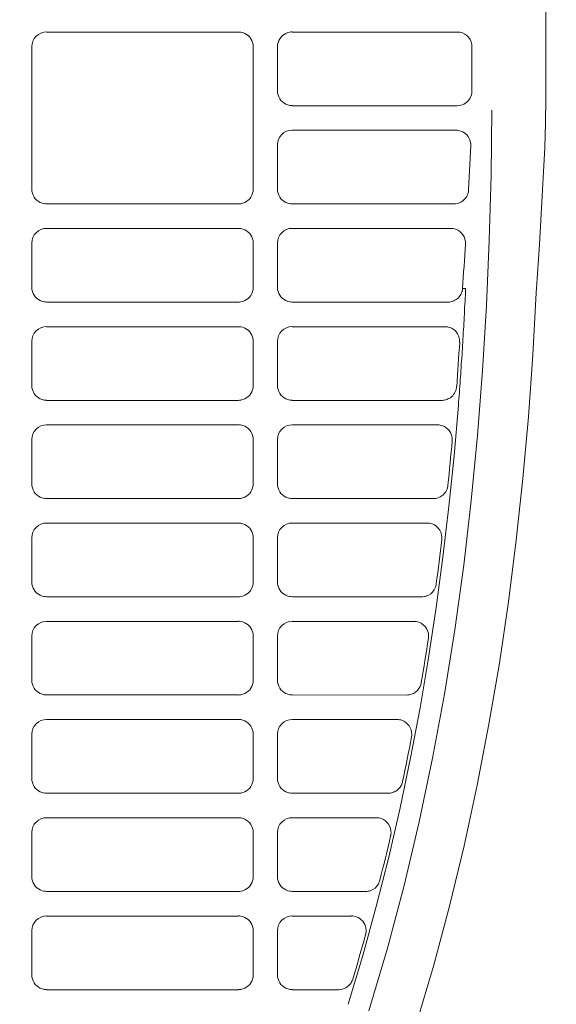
# Model space of a CAD drawing. Header units: millimetres. Extents: x -3034 to 546681, y -100001 to 133386.
# Tile 139 of 173: x 102240 to 102294, y -18221 to -18121. Entities that reach past the tile are written whole.
import ezdxf

# ---------------------------------------------------------------- set-up
doc = ezdxf.new("R2010")
doc.units = ezdxf.units.MM
doc.linetypes.add('ACAD_ISO03W100', pattern=[150, 60, -90])
doc.layers.get('Defpoints').update_dxf_attribs({"color": 252})
for name, color, linetype in [('___INST__AR_podstawy', 3, 'Continuous'), ('DETAIL', 5, 'Continuous'), ('ELEK CIENKIE', 80, 'Continuous'), ('ELEK ODGROMÓWKA', 214, 'Continuous')]:
    doc.layers.add(name, color=color, linetype=linetype)
doc.layers.add('I_WYMIARY', color=6, linetype='Continuous', lineweight=18)
doc.styles.add('DETALE1_100', font='arial.ttf', dxfattribs={"width": 0.6, "height": 200})
doc.dimstyles.new('Detale 1_100', dxfattribs={"dimscale": 0.12, "dimtxt": 250, "dimasz": 20, "dimexe": 50, "dimexo": 0, "dimgap": 30, "dimtad": 1, "dimdec": 1, "dimlfac": 0.1, "dimzin": 9, "dimdsep": 46, "dimtxsty": 'DETALE1_100', "dimblk1": 'DIM_KRESKA_', "dimblk2": 'DIM_KRESKA_', "dimsah": 1, "dimcen": 0, "dimse1": 1, "dimse2": 1, "dimclrd": 256, "dimclre": 256, "dimclrt": 256, "dimadec": 0, "dimazin": 0, "dimtfac": 0.01, "dimtdec": 1, "dimtix": 1, "dimtofl": 0, "dimtmove": 0, "dimatfit": 3, "dimfxl": 1, "dimtolj": 1, "dimtzin": 12, "dimlwd": -1, "dimarcsym": 0})

# ---------------------------------------------------------------- blocks, each defined once
blk = doc.blocks.new('iglice')
at = {"layer": 'ELEK CIENKIE', "color": 80, "linetype": 'ACAD_ISO03W100', "ltscale": 3}
blk.add_circle((-5706.4, 7322.5), 4350, dxfattribs=at)
blk = doc.blocks.new('wentDACH')
at = {"layer": 'DETAIL', "color": 8, "linetype": 'Continuous', "lineweight": 9}
for p, q in [((-83741.17, 25488.14), (-83741.17, 25272.04)), ((-83791.99, 25278.84), (-83772.46, 25278.84)), ((-83772.02, 25278.78), (-83772.23, 25278.83)), ((-83771.83, 25278.7), (-83772.02, 25278.78)), ((-83771.64, 25278.6), (-83771.83, 25278.7)), ((-83771.47, 25278.47), (-83771.64, 25278.6)), ((-83771.32, 25278.32), (-83771.47, 25278.47)), ((-83767.99, 25278.47), (-83768.13, 25278.32)), ((-83767.82, 25278.6), (-83767.99, 25278.47)), ((-83767.63, 25278.7), (-83767.82, 25278.6)), ((-83767.43, 25278.78), (-83767.63, 25278.7)), ((-83767.23, 25278.83), (-83767.43, 25278.78)), ((-83767, 25278.84), (-83750.19, 25278.84)), ((-83793.49, 25262.84), (-83793.49, 25277.34)), ((-83771.2, 25278.15), (-83771.32, 25278.32)), ((-83771.1, 25277.97), (-83771.2, 25278.15)), ((-83771.03, 25277.77), (-83771.1, 25277.97)), ((-83770.98, 25277.56), (-83771.03, 25277.77)), ((-83770.97, 25277.36), (-83770.98, 25277.56)), ((-83770.97, 25277.36), (-83770.97, 25262.83)), ((-83768.48, 25277.56), (-83768.49, 25277.34)), ((-83768.49, 25272.84), (-83768.49, 25277.34)), ((-83768.43, 25277.76), (-83768.48, 25277.56)), ((-83768.36, 25277.96), (-83768.43, 25277.76)), ((-83768.26, 25278.15), (-83768.36, 25277.96)), ((-83768.13, 25278.32), (-83768.26, 25278.15)), ((-83748.7, 25277.35), (-83748.7, 25272.85)), ((-83768.49, 25272.84), (-83768.48, 25272.63)), ((-83768.48, 25272.63), (-83768.43, 25272.43)), ((-83768.43, 25272.43), (-83768.36, 25272.23)), ((-83768.36, 25272.23), (-83768.26, 25272.04)), ((-83768.26, 25272.04), (-83768.14, 25271.87)), ((-83768.14, 25271.87), (-83767.99, 25271.72)), ((-83767.99, 25271.72), (-83767.82, 25271.59)), ((-83767.82, 25271.59), (-83767.64, 25271.49)), ((-83767.64, 25271.49), (-83767.44, 25271.41)), ((-83767.44, 25271.41), (-83767.23, 25271.36)), ((-83750.19, 25271.34), (-83767, 25271.34)), ((-83741.17, 25272.04), (-83741.21, 25269.57)), ((-83746.67, 25270.89), (-83746.75, 25264.26)), ((-83741.21, 25269.57), (-83741.29, 25267.09)), ((-83767, 25268.84), (-83750.31, 25268.84)), ((-83768.49, 25262.84), (-83768.49, 25267.34)), ((-83748.84, 25266.64), (-83748.87, 25265.99)), ((-83748.81, 25267.28), (-83748.84, 25266.64)), ((-83741.29, 25267.09), (-83741.41, 25264.62)), ((-83748.91, 25265.35), (-83748.94, 25264.7)), ((-83748.87, 25265.99), (-83748.91, 25265.35)), ((-83748.94, 25264.7), (-83748.97, 25264.05)), ((-83741.41, 25264.62), (-83741.54, 25262.15)), ((-83749.01, 25263.41), (-83749.04, 25262.76)), ((-83748.97, 25264.05), (-83749.01, 25263.41)), ((-83746.75, 25264.26), (-83746.93, 25257.62)), ((-83793.49, 25262.84), (-83793.48, 25262.63)), ((-83793.48, 25262.63), (-83793.43, 25262.43)), ((-83793.43, 25262.43), (-83793.36, 25262.23)), ((-83771.1, 25262.22), (-83771.02, 25262.42)), ((-83771.02, 25262.42), (-83770.98, 25262.62)), ((-83770.98, 25262.62), (-83770.97, 25262.83)), ((-83768.49, 25262.84), (-83768.48, 25262.63)), ((-83768.48, 25262.63), (-83768.43, 25262.43)), ((-83768.43, 25262.43), (-83768.36, 25262.23)), ((-83793.36, 25262.23), (-83793.26, 25262.04)), ((-83793.26, 25262.04), (-83793.14, 25261.87)), ((-83793.14, 25261.87), (-83792.99, 25261.72)), ((-83792.99, 25261.72), (-83792.82, 25261.59)), ((-83792.82, 25261.59), (-83792.64, 25261.49)), ((-83792.64, 25261.49), (-83792.44, 25261.41)), ((-83792.44, 25261.41), (-83792.23, 25261.36)), ((-83772.46, 25261.34), (-83792, 25261.34)), ((-83772.22, 25261.36), (-83772.02, 25261.41)), ((-83772.02, 25261.41), (-83771.82, 25261.49)), ((-83771.82, 25261.49), (-83771.64, 25261.59)), ((-83771.64, 25261.59), (-83771.47, 25261.72)), ((-83771.47, 25261.72), (-83771.32, 25261.87)), ((-83771.32, 25261.87), (-83771.2, 25262.03)), ((-83771.2, 25262.03), (-83771.1, 25262.22)), ((-83768.36, 25262.23), (-83768.26, 25262.04)), ((-83768.26, 25262.04), (-83768.14, 25261.87)), ((-83768.14, 25261.87), (-83767.99, 25261.72)), ((-83767.99, 25261.72), (-83767.82, 25261.59)), ((-83767.82, 25261.59), (-83767.64, 25261.49)), ((-83767.64, 25261.49), (-83767.44, 25261.41)), ((-83767.44, 25261.41), (-83767.23, 25261.36)), ((-83750.54, 25261.34), (-83767, 25261.34)), ((-83741.54, 25262.15), (-83741.68, 25259.68)), ((-83741.68, 25259.68), (-83741.82, 25257.21)), ((-83791.99, 25258.84), (-83772.46, 25258.84)), ((-83772.02, 25258.78), (-83772.23, 25258.83)), ((-83771.83, 25258.7), (-83772.02, 25258.78)), ((-83771.64, 25258.6), (-83771.83, 25258.7)), ((-83771.47, 25258.47), (-83771.64, 25258.6)), ((-83771.32, 25258.32), (-83771.47, 25258.47)), ((-83771.2, 25258.15), (-83771.32, 25258.32)), ((-83767, 25258.84), (-83750.85, 25258.84)), ((-83793.49, 25252.84), (-83793.49, 25257.35)), ((-83771.1, 25257.97), (-83771.2, 25258.15)), ((-83771.03, 25257.77), (-83771.1, 25257.97)), ((-83770.98, 25257.57), (-83771.03, 25257.77)), ((-83770.97, 25257.36), (-83770.98, 25257.57)), ((-83770.97, 25257.36), (-83770.97, 25252.83)), ((-83768.49, 25252.84), (-83768.49, 25257.34)), ((-83746.93, 25257.62), (-83747.22, 25250.99)), ((-83741.82, 25257.21), (-83741.98, 25254.74)), ((-83741.98, 25254.74), (-83742.15, 25252.27)), ((-83793.49, 25252.84), (-83793.48, 25252.63)), ((-83793.48, 25252.63), (-83793.43, 25252.43)), ((-83793.43, 25252.43), (-83793.36, 25252.23)), ((-83771.1, 25252.22), (-83771.02, 25252.42)), ((-83771.02, 25252.42), (-83770.98, 25252.62)), ((-83770.98, 25252.62), (-83770.97, 25252.83)), ((-83768.49, 25252.84), (-83768.48, 25252.63)), ((-83768.48, 25252.63), (-83768.43, 25252.43)), ((-83768.43, 25252.43), (-83768.36, 25252.23)), ((-83749.61, 25252.72), (-83749.34, 25252.71)), ((-83749.36, 25252.39), (-83749.37, 25252.07)), ((-83749.34, 25252.71), (-83749.36, 25252.39)), ((-83742.15, 25252.27), (-83742.5, 25245.97)), ((-83793.36, 25252.23), (-83793.26, 25252.04)), ((-83793.26, 25252.04), (-83793.14, 25251.87)), ((-83793.14, 25251.87), (-83792.99, 25251.72)), ((-83792.99, 25251.72), (-83792.82, 25251.59)), ((-83792.82, 25251.59), (-83792.64, 25251.49)), ((-83792.64, 25251.49), (-83792.44, 25251.41)), ((-83792.44, 25251.41), (-83792.23, 25251.36)), ((-83772.46, 25251.34), (-83792, 25251.35)), ((-83772.22, 25251.36), (-83772.02, 25251.41)), ((-83772.02, 25251.41), (-83771.82, 25251.49)), ((-83771.82, 25251.49), (-83771.64, 25251.59)), ((-83771.64, 25251.59), (-83771.47, 25251.72)), ((-83771.47, 25251.72), (-83771.32, 25251.87)), ((-83771.32, 25251.87), (-83771.2, 25252.03)), ((-83771.2, 25252.03), (-83771.1, 25252.22)), ((-83768.36, 25252.23), (-83768.26, 25252.04)), ((-83768.26, 25252.04), (-83768.14, 25251.87)), ((-83768.14, 25251.87), (-83767.99, 25251.72)), ((-83767.99, 25251.72), (-83767.82, 25251.59)), ((-83767.82, 25251.59), (-83767.64, 25251.49)), ((-83767.64, 25251.49), (-83767.44, 25251.41)), ((-83767.44, 25251.41), (-83767.23, 25251.36)), ((-83751.14, 25251.34), (-83767, 25251.34)), ((-83749.4, 25251.42), (-83749.42, 25251.1)), ((-83749.39, 25251.74), (-83749.4, 25251.42)), ((-83749.37, 25252.07), (-83749.39, 25251.74)), ((-83749.45, 25250.46), (-83749.47, 25250.14)), ((-83749.44, 25250.78), (-83749.45, 25250.46)), ((-83749.42, 25251.1), (-83749.44, 25250.78)), ((-83747.22, 25250.99), (-83747.61, 25244.37)), ((-83749.5, 25249.5), (-83749.52, 25249.18)), ((-83749.49, 25249.82), (-83749.5, 25249.5)), ((-83749.47, 25250.14), (-83749.49, 25249.82)), ((-83791.99, 25248.84), (-83772.46, 25248.84)), ((-83772.02, 25248.78), (-83772.23, 25248.83)), ((-83771.83, 25248.7), (-83772.02, 25248.78)), ((-83771.64, 25248.6), (-83771.83, 25248.7)), ((-83771.47, 25248.47), (-83771.64, 25248.6)), ((-83771.32, 25248.32), (-83771.47, 25248.47)), ((-83771.2, 25248.15), (-83771.32, 25248.32)), ((-83767, 25248.84), (-83751.43, 25248.84)), ((-83749.56, 25248.54), (-83749.58, 25248.22)), ((-83749.54, 25248.86), (-83749.56, 25248.54)), ((-83749.52, 25249.18), (-83749.54, 25248.86)), ((-83793.49, 25242.84), (-83793.49, 25247.34)), ((-83771.1, 25247.97), (-83771.2, 25248.15)), ((-83771.03, 25247.77), (-83771.1, 25247.97)), ((-83770.98, 25247.56), (-83771.03, 25247.77)), ((-83770.97, 25247.35), (-83770.98, 25247.56)), ((-83770.97, 25247.35), (-83770.97, 25242.83)), ((-83768.49, 25242.84), (-83768.49, 25247.34)), ((-83749.61, 25247.57), (-83749.63, 25247.25)), ((-83749.59, 25247.9), (-83749.61, 25247.57)), ((-83749.58, 25248.22), (-83749.59, 25247.9)), ((-83749.69, 25246.29), (-83749.71, 25245.97)), ((-83749.67, 25246.61), (-83749.69, 25246.29)), ((-83749.65, 25246.93), (-83749.67, 25246.61)), ((-83749.63, 25247.25), (-83749.65, 25246.93)), ((-83749.75, 25245.33), (-83749.78, 25245.01)), ((-83749.73, 25245.65), (-83749.75, 25245.33)), ((-83749.71, 25245.97), (-83749.73, 25245.65)), ((-83742.5, 25245.97), (-83742.95, 25239.67)), ((-83749.82, 25244.37), (-83749.84, 25244.05)), ((-83749.8, 25244.69), (-83749.82, 25244.37)), ((-83749.78, 25245.01), (-83749.8, 25244.69)), ((-83747.61, 25244.37), (-83748.13, 25237.75)), ((-83749.89, 25243.41), (-83749.91, 25243.09)), ((-83749.86, 25243.73), (-83749.89, 25243.41)), ((-83749.84, 25244.05), (-83749.86, 25243.73)), ((-83793.49, 25242.84), (-83793.48, 25242.63)), ((-83793.48, 25242.63), (-83793.43, 25242.43)), ((-83793.43, 25242.43), (-83793.36, 25242.23)), ((-83771.1, 25242.22), (-83771.02, 25242.42)), ((-83771.02, 25242.42), (-83770.98, 25242.62)), ((-83770.98, 25242.62), (-83770.97, 25242.83)), ((-83768.49, 25242.84), (-83768.48, 25242.63)), ((-83768.48, 25242.63), (-83768.43, 25242.43)), ((-83768.43, 25242.43), (-83768.36, 25242.23)), ((-83749.96, 25242.45), (-83749.98, 25242.13)), ((-83749.93, 25242.77), (-83749.96, 25242.45)), ((-83749.91, 25243.09), (-83749.93, 25242.77)), ((-83793.36, 25242.23), (-83793.26, 25242.04)), ((-83793.26, 25242.04), (-83793.14, 25241.87)), ((-83793.14, 25241.87), (-83792.99, 25241.72)), ((-83792.99, 25241.72), (-83792.82, 25241.59)), ((-83792.82, 25241.59), (-83792.64, 25241.49)), ((-83792.64, 25241.49), (-83792.44, 25241.41)), ((-83792.44, 25241.41), (-83792.23, 25241.36)), ((-83772.46, 25241.34), (-83792, 25241.34)), ((-83772.22, 25241.36), (-83772.02, 25241.41)), ((-83772.02, 25241.41), (-83771.82, 25241.49)), ((-83771.82, 25241.49), (-83771.64, 25241.59)), ((-83771.64, 25241.59), (-83771.47, 25241.72)), ((-83771.47, 25241.72), (-83771.32, 25241.87)), ((-83771.32, 25241.87), (-83771.2, 25242.03)), ((-83771.2, 25242.03), (-83771.1, 25242.22)), ((-83768.36, 25242.23), (-83768.26, 25242.04)), ((-83768.26, 25242.04), (-83768.14, 25241.87)), ((-83768.14, 25241.87), (-83767.99, 25241.72)), ((-83767.99, 25241.72), (-83767.82, 25241.59)), ((-83767.82, 25241.59), (-83767.64, 25241.49)), ((-83767.64, 25241.49), (-83767.44, 25241.41)), ((-83767.44, 25241.41), (-83767.23, 25241.36)), ((-83751.75, 25241.34), (-83767, 25241.34)), ((-83750.03, 25241.49), (-83750.05, 25241.16)), ((-83750, 25241.81), (-83750.03, 25241.49)), ((-83749.98, 25242.13), (-83750, 25241.81)), ((-83750.08, 25240.84), (-83750.52, 25235.69)), ((-83750.05, 25241.16), (-83750.08, 25240.84)), ((-83742.95, 25239.67), (-83743.51, 25233.38)), ((-83791.99, 25238.84), (-83772.46, 25238.84)), ((-83772.02, 25238.78), (-83772.23, 25238.83)), ((-83771.83, 25238.7), (-83772.02, 25238.78)), ((-83771.64, 25238.6), (-83771.83, 25238.7)), ((-83771.47, 25238.47), (-83771.64, 25238.6)), ((-83771.32, 25238.32), (-83771.47, 25238.47)), ((-83771.2, 25238.16), (-83771.32, 25238.32)), ((-83766.99, 25238.84), (-83752.19, 25238.84)), ((-83793.49, 25232.84), (-83793.49, 25237.35)), ((-83771.1, 25237.97), (-83771.2, 25238.16)), ((-83771.03, 25237.77), (-83771.1, 25237.97)), ((-83770.98, 25237.57), (-83771.03, 25237.77)), ((-83770.97, 25237.36), (-83770.98, 25237.57)), ((-83770.97, 25237.36), (-83770.97, 25232.83)), ((-83768.49, 25232.84), (-83768.49, 25237.35)), ((-83748.13, 25237.75), (-83748.77, 25231.15)), ((-83750.52, 25235.69), (-83751.05, 25230.53)), ((-83743.51, 25233.38), (-83744.19, 25227.1)), ((-83793.49, 25232.84), (-83793.48, 25232.63)), ((-83793.48, 25232.63), (-83793.43, 25232.43)), ((-83793.43, 25232.43), (-83793.36, 25232.23)), ((-83793.36, 25232.23), (-83793.26, 25232.04)), ((-83771.2, 25232.04), (-83771.1, 25232.22)), ((-83771.1, 25232.22), (-83771.02, 25232.42)), ((-83771.02, 25232.42), (-83770.98, 25232.62)), ((-83770.98, 25232.62), (-83770.97, 25232.83)), ((-83768.49, 25232.84), (-83768.48, 25232.63)), ((-83768.48, 25232.63), (-83768.43, 25232.43)), ((-83768.43, 25232.43), (-83768.36, 25232.23)), ((-83768.36, 25232.23), (-83768.26, 25232.04)), ((-83793.26, 25232.04), (-83793.14, 25231.87)), ((-83793.14, 25231.87), (-83792.99, 25231.72)), ((-83792.99, 25231.72), (-83792.82, 25231.59)), ((-83792.82, 25231.59), (-83792.64, 25231.49)), ((-83792.64, 25231.49), (-83792.44, 25231.41)), ((-83792.44, 25231.41), (-83792.23, 25231.36)), ((-83772.46, 25231.34), (-83792, 25231.35)), ((-83772.22, 25231.36), (-83772.02, 25231.41)), ((-83772.02, 25231.41), (-83771.82, 25231.49)), ((-83771.82, 25231.49), (-83771.64, 25231.59)), ((-83771.64, 25231.59), (-83771.47, 25231.72)), ((-83771.47, 25231.72), (-83771.32, 25231.87)), ((-83771.32, 25231.87), (-83771.2, 25232.04)), ((-83768.26, 25232.04), (-83768.14, 25231.87)), ((-83768.14, 25231.87), (-83767.99, 25231.72)), ((-83767.99, 25231.72), (-83767.82, 25231.59)), ((-83767.82, 25231.59), (-83767.64, 25231.49)), ((-83767.64, 25231.49), (-83767.44, 25231.41)), ((-83767.44, 25231.41), (-83767.23, 25231.36)), ((-83752.63, 25231.34), (-83767, 25231.34)), ((-83752.63, 25231.34), (-83752.61, 25231.34)), ((-83751.05, 25230.53), (-83751.65, 25225.39)), ((-83748.77, 25231.15), (-83749.54, 25224.56)), ((-83791.99, 25228.84), (-83772.46, 25228.84)), ((-83772.02, 25228.78), (-83772.23, 25228.83)), ((-83771.83, 25228.7), (-83772.02, 25228.78)), ((-83771.64, 25228.6), (-83771.83, 25228.7)), ((-83771.47, 25228.47), (-83771.64, 25228.6)), ((-83771.32, 25228.32), (-83771.47, 25228.47)), ((-83771.2, 25228.15), (-83771.32, 25228.32)), ((-83766.99, 25228.84), (-83753.24, 25228.84)), ((-83793.49, 25222.84), (-83793.49, 25227.34)), ((-83771.1, 25227.97), (-83771.2, 25228.15)), ((-83771.03, 25227.77), (-83771.1, 25227.97)), ((-83770.98, 25227.56), (-83771.03, 25227.77)), ((-83770.97, 25227.36), (-83770.98, 25227.56)), ((-83770.97, 25227.36), (-83770.97, 25222.83)), ((-83768.49, 25222.84), (-83768.49, 25227.34)), ((-83744.19, 25227.1), (-83744.99, 25220.83)), ((-83751.65, 25225.39), (-83752.34, 25220.26)), ((-83749.54, 25224.56), (-83750.45, 25217.99)), ((-83793.49, 25222.84), (-83793.48, 25222.63)), ((-83793.48, 25222.63), (-83793.43, 25222.43)), ((-83793.43, 25222.43), (-83793.36, 25222.23)), ((-83793.36, 25222.23), (-83793.26, 25222.04)), ((-83771.2, 25222.03), (-83771.1, 25222.22)), ((-83771.1, 25222.22), (-83771.02, 25222.42)), ((-83771.02, 25222.42), (-83770.98, 25222.62)), ((-83770.98, 25222.62), (-83770.97, 25222.83)), ((-83768.49, 25222.84), (-83768.48, 25222.63)), ((-83768.48, 25222.63), (-83768.43, 25222.43)), ((-83768.43, 25222.43), (-83768.36, 25222.23)), ((-83768.36, 25222.23), (-83768.26, 25222.04)), ((-83793.26, 25222.04), (-83793.14, 25221.87)), ((-83793.14, 25221.87), (-83792.99, 25221.72)), ((-83792.99, 25221.72), (-83792.82, 25221.59)), ((-83792.82, 25221.59), (-83792.64, 25221.49)), ((-83792.64, 25221.49), (-83792.44, 25221.41)), ((-83792.44, 25221.41), (-83792.23, 25221.36)), ((-83772.46, 25221.34), (-83792, 25221.34)), ((-83772.22, 25221.36), (-83772.02, 25221.41)), ((-83772.02, 25221.41), (-83771.82, 25221.49)), ((-83771.82, 25221.49), (-83771.64, 25221.59)), ((-83771.64, 25221.59), (-83771.47, 25221.72)), ((-83771.47, 25221.72), (-83771.32, 25221.87)), ((-83771.32, 25221.87), (-83771.2, 25222.03)), ((-83768.26, 25222.04), (-83768.14, 25221.87)), ((-83768.14, 25221.87), (-83767.99, 25221.72)), ((-83767.99, 25221.72), (-83767.82, 25221.59)), ((-83767.82, 25221.59), (-83767.64, 25221.49)), ((-83767.64, 25221.49), (-83767.44, 25221.41)), ((-83767.44, 25221.41), (-83767.23, 25221.36)), ((-83753.81, 25221.34), (-83767, 25221.34)), ((-83752.34, 25220.26), (-83753.12, 25215.14)), ((-83744.99, 25220.83), (-83745.91, 25214.58)), ((-83791.99, 25218.84), (-83772.46, 25218.84)), ((-83772.02, 25218.78), (-83772.23, 25218.83)), ((-83771.83, 25218.7), (-83772.02, 25218.78)), ((-83771.64, 25218.6), (-83771.83, 25218.7)), ((-83771.47, 25218.47), (-83771.64, 25218.6)), ((-83771.32, 25218.32), (-83771.47, 25218.47)), ((-83771.2, 25218.16), (-83771.32, 25218.32)), ((-83766.99, 25218.84), (-83754.6, 25218.84)), ((-83793.49, 25212.84), (-83793.49, 25217.35)), ((-83771.1, 25217.97), (-83771.2, 25218.16)), ((-83771.03, 25217.77), (-83771.1, 25217.97)), ((-83770.98, 25217.57), (-83771.03, 25217.77)), ((-83770.97, 25217.36), (-83770.98, 25217.57)), ((-83770.97, 25217.36), (-83770.97, 25212.83)), ((-83768.49, 25212.84), (-83768.49, 25217.35)), ((-83750.45, 25217.99), (-83751.5, 25211.44)), ((-83753.12, 25215.14), (-83753.98, 25210.03)), ((-83745.91, 25214.58), (-83746.97, 25208.36)), ((-83793.49, 25212.84), (-83793.48, 25212.63)), ((-83793.48, 25212.63), (-83793.43, 25212.43)), ((-83793.43, 25212.43), (-83793.36, 25212.23)), ((-83793.36, 25212.23), (-83793.26, 25212.04)), ((-83771.2, 25212.04), (-83771.1, 25212.22)), ((-83771.1, 25212.22), (-83771.02, 25212.42)), ((-83771.02, 25212.42), (-83770.98, 25212.62)), ((-83770.98, 25212.62), (-83770.97, 25212.83)), ((-83768.49, 25212.84), (-83768.48, 25212.63)), ((-83768.48, 25212.63), (-83768.43, 25212.43)), ((-83768.43, 25212.43), (-83768.36, 25212.23)), ((-83768.36, 25212.23), (-83768.26, 25212.04)), ((-83793.26, 25212.04), (-83793.14, 25211.87)), ((-83793.14, 25211.87), (-83792.99, 25211.72)), ((-83792.99, 25211.72), (-83792.82, 25211.59)), ((-83792.82, 25211.59), (-83792.64, 25211.49)), ((-83792.64, 25211.49), (-83792.44, 25211.41)), ((-83792.44, 25211.41), (-83792.23, 25211.36)), ((-83772.46, 25211.35), (-83792, 25211.35)), ((-83772.22, 25211.36), (-83772.02, 25211.41)), ((-83772.02, 25211.41), (-83771.82, 25211.49)), ((-83771.82, 25211.49), (-83771.64, 25211.59)), ((-83771.64, 25211.59), (-83771.47, 25211.72)), ((-83771.47, 25211.72), (-83771.32, 25211.87)), ((-83771.32, 25211.87), (-83771.2, 25212.04)), ((-83768.26, 25212.04), (-83768.14, 25211.87)), ((-83768.14, 25211.87), (-83767.99, 25211.72)), ((-83767.99, 25211.72), (-83767.82, 25211.59)), ((-83767.82, 25211.59), (-83767.64, 25211.49)), ((-83767.64, 25211.49), (-83767.44, 25211.41)), ((-83767.44, 25211.41), (-83767.23, 25211.36)), ((-83755.33, 25211.34), (-83767, 25211.35)), ((-83751.5, 25211.44), (-83752.71, 25204.91)), ((-83753.98, 25210.03), (-83754.94, 25204.94)), ((-83791.99, 25208.84), (-83772.46, 25208.84)), ((-83772.02, 25208.78), (-83772.23, 25208.83)), ((-83771.83, 25208.7), (-83772.02, 25208.78)), ((-83771.64, 25208.6), (-83771.83, 25208.7)), ((-83771.47, 25208.47), (-83771.64, 25208.6)), ((-83771.32, 25208.32), (-83771.47, 25208.47)), ((-83771.2, 25208.16), (-83771.32, 25208.32)), ((-83766.99, 25208.84), (-83756.32, 25208.84)), ((-83746.97, 25208.36), (-83748.16, 25202.15)), ((-83793.49, 25202.84), (-83793.49, 25207.34)), ((-83771.1, 25207.97), (-83771.2, 25208.16)), ((-83771.03, 25207.77), (-83771.1, 25207.97)), ((-83770.98, 25207.57), (-83771.03, 25207.77)), ((-83770.97, 25207.36), (-83770.98, 25207.57)), ((-83770.97, 25207.36), (-83770.97, 25202.83)), ((-83768.49, 25202.84), (-83768.49, 25207.35)), ((-83754.94, 25204.94), (-83756, 25199.87)), ((-83752.71, 25204.91), (-83754.07, 25198.42)), ((-83793.49, 25202.84), (-83793.48, 25202.63)), ((-83793.48, 25202.63), (-83793.43, 25202.43)), ((-83793.43, 25202.43), (-83793.36, 25202.23)), ((-83793.36, 25202.23), (-83793.26, 25202.04)), ((-83771.2, 25202.03), (-83771.1, 25202.22)), ((-83771.1, 25202.22), (-83771.02, 25202.42)), ((-83771.02, 25202.42), (-83770.98, 25202.62)), ((-83770.98, 25202.62), (-83770.97, 25202.83)), ((-83768.49, 25202.84), (-83768.48, 25202.63)), ((-83768.48, 25202.63), (-83768.43, 25202.43)), ((-83768.43, 25202.43), (-83768.36, 25202.23)), ((-83768.36, 25202.23), (-83768.26, 25202.04)), ((-83748.16, 25202.15), (-83749.5, 25195.98)), ((-83793.26, 25202.04), (-83793.14, 25201.87)), ((-83793.14, 25201.87), (-83792.99, 25201.72)), ((-83792.99, 25201.72), (-83792.82, 25201.59)), ((-83792.82, 25201.59), (-83792.64, 25201.49)), ((-83792.64, 25201.49), (-83792.44, 25201.41)), ((-83792.44, 25201.41), (-83792.23, 25201.36)), ((-83772.46, 25201.34), (-83792, 25201.34)), ((-83772.22, 25201.36), (-83772.02, 25201.41)), ((-83772.02, 25201.41), (-83771.82, 25201.49)), ((-83771.82, 25201.49), (-83771.64, 25201.59)), ((-83771.64, 25201.59), (-83771.47, 25201.72)), ((-83771.47, 25201.72), (-83771.32, 25201.87)), ((-83771.32, 25201.87), (-83771.2, 25202.03)), ((-83768.26, 25202.04), (-83768.14, 25201.87)), ((-83768.14, 25201.87), (-83767.99, 25201.72)), ((-83767.99, 25201.72), (-83767.82, 25201.59)), ((-83767.82, 25201.59), (-83767.64, 25201.49)), ((-83767.64, 25201.49), (-83767.44, 25201.41)), ((-83767.44, 25201.41), (-83767.23, 25201.36)), ((-83757.22, 25201.34), (-83767, 25201.34)), ((-83756, 25199.87), (-83757.16, 25194.83)), ((-83791.99, 25198.85), (-83772.46, 25198.85)), ((-83772.02, 25198.78), (-83772.23, 25198.83)), ((-83771.83, 25198.7), (-83772.02, 25198.78)), ((-83771.64, 25198.6), (-83771.83, 25198.7)), ((-83771.47, 25198.47), (-83771.64, 25198.6)), ((-83771.32, 25198.32), (-83771.47, 25198.47)), ((-83771.2, 25198.16), (-83771.32, 25198.32)), ((-83771.1, 25197.97), (-83771.2, 25198.16)), ((-83766.99, 25198.85), (-83758.43, 25198.85)), ((-83754.07, 25198.42), (-83755.6, 25191.96)), ((-83793.49, 25192.84), (-83793.49, 25197.35)), ((-83771.03, 25197.77), (-83771.1, 25197.97)), ((-83770.98, 25197.57), (-83771.03, 25197.77)), ((-83770.97, 25197.36), (-83770.98, 25197.57)), ((-83770.97, 25197.36), (-83770.97, 25192.83)), ((-83768.49, 25192.84), (-83768.49, 25197.35)), ((-83749.5, 25195.98), (-83750.98, 25189.84)), ((-83757.16, 25194.83), (-83758.43, 25189.8)), ((-83793.49, 25192.84), (-83793.48, 25192.63)), ((-83793.48, 25192.63), (-83793.43, 25192.43)), ((-83793.43, 25192.43), (-83793.36, 25192.23)), ((-83793.36, 25192.23), (-83793.26, 25192.04)), ((-83771.2, 25192.04), (-83771.1, 25192.22)), ((-83771.1, 25192.22), (-83771.02, 25192.42)), ((-83771.02, 25192.42), (-83770.98, 25192.62)), ((-83770.98, 25192.62), (-83770.97, 25192.83)), ((-83768.49, 25192.84), (-83768.48, 25192.63)), ((-83768.48, 25192.63), (-83768.43, 25192.43)), ((-83768.43, 25192.43), (-83768.36, 25192.23)), ((-83768.36, 25192.23), (-83768.26, 25192.04)), ((-83793.26, 25192.04), (-83793.14, 25191.87)), ((-83793.14, 25191.87), (-83792.99, 25191.72)), ((-83792.99, 25191.72), (-83792.82, 25191.59)), ((-83792.82, 25191.59), (-83792.64, 25191.49)), ((-83792.64, 25191.49), (-83792.44, 25191.41)), ((-83792.44, 25191.41), (-83792.23, 25191.36)), ((-83772.46, 25191.35), (-83792, 25191.35)), ((-83772.22, 25191.36), (-83772.02, 25191.41)), ((-83772.02, 25191.41), (-83771.82, 25191.49)), ((-83771.82, 25191.49), (-83771.64, 25191.59)), ((-83771.64, 25191.59), (-83771.47, 25191.72)), ((-83771.47, 25191.72), (-83771.32, 25191.87)), ((-83771.32, 25191.87), (-83771.2, 25192.04)), ((-83768.26, 25192.04), (-83768.14, 25191.87)), ((-83768.14, 25191.87), (-83767.99, 25191.72)), ((-83767.99, 25191.72), (-83767.82, 25191.59)), ((-83767.82, 25191.59), (-83767.64, 25191.49)), ((-83767.64, 25191.49), (-83767.44, 25191.41)), ((-83767.44, 25191.41), (-83767.23, 25191.36)), ((-83759.52, 25191.35), (-83767, 25191.35)), ((-83755.6, 25191.96), (-83757.3, 25185.55)), ((-83758.43, 25189.8), (-83759.8, 25184.81)), ((-83750.98, 25189.84), (-83752.62, 25183.74)), ((-83791.99, 25188.84), (-83772.46, 25188.84)), ((-83772.02, 25188.78), (-83772.23, 25188.83)), ((-83771.83, 25188.7), (-83772.02, 25188.78)), ((-83771.64, 25188.6), (-83771.83, 25188.7)), ((-83771.47, 25188.47), (-83771.64, 25188.6)), ((-83771.32, 25188.32), (-83771.47, 25188.47)), ((-83771.2, 25188.16), (-83771.32, 25188.32)), ((-83771.1, 25187.97), (-83771.2, 25188.16)), ((-83766.99, 25188.84), (-83760.96, 25188.84)), ((-83760.29, 25188.68), (-83760.47, 25188.76)), ((-83760.12, 25188.58), (-83760.29, 25188.68)), ((-83759.96, 25188.46), (-83760.12, 25188.58)), ((-83759.82, 25188.31), (-83759.96, 25188.46)), ((-83759.7, 25188.15), (-83759.82, 25188.31)), ((-83759.61, 25187.98), (-83759.7, 25188.15)), ((-83793.49, 25182.84), (-83793.49, 25187.35)), ((-83771.03, 25187.77), (-83771.1, 25187.97)), ((-83770.98, 25187.57), (-83771.03, 25187.77)), ((-83770.97, 25187.36), (-83770.98, 25187.57)), ((-83770.97, 25187.36), (-83770.97, 25182.83)), ((-83768.49, 25182.84), (-83768.49, 25187.35)), ((-83759.54, 25187.79), (-83759.61, 25187.98)), ((-83759.49, 25187.59), (-83759.54, 25187.79)), ((-83759.47, 25187.39), (-83759.49, 25187.59)), ((-83759.48, 25187.2), (-83759.47, 25187.39)), ((-83757.3, 25185.55), (-83759.19, 25179.19)), ((-83759.8, 25184.81), (-83761.29, 25179.85)), ((-83752.62, 25183.74), (-83754.42, 25177.69)), ((-83793.49, 25182.84), (-83793.48, 25182.63)), ((-83793.48, 25182.63), (-83793.43, 25182.43)), ((-83793.43, 25182.43), (-83793.36, 25182.23)), ((-83793.36, 25182.23), (-83793.26, 25182.04)), ((-83771.2, 25182.04), (-83771.1, 25182.22)), ((-83771.1, 25182.22), (-83771.02, 25182.42)), ((-83771.02, 25182.42), (-83770.98, 25182.62)), ((-83770.98, 25182.62), (-83770.97, 25182.83)), ((-83768.49, 25182.84), (-83768.48, 25182.63)), ((-83768.48, 25182.63), (-83768.43, 25182.43)), ((-83768.43, 25182.43), (-83768.36, 25182.23)), ((-83768.36, 25182.23), (-83768.26, 25182.04)), ((-83793.26, 25182.04), (-83793.14, 25181.87)), ((-83793.14, 25181.87), (-83792.99, 25181.72)), ((-83792.99, 25181.72), (-83792.82, 25181.59)), ((-83792.82, 25181.59), (-83792.64, 25181.49)), ((-83792.64, 25181.49), (-83792.44, 25181.41)), ((-83792.44, 25181.41), (-83792.23, 25181.36)), ((-83772.46, 25181.34), (-83792, 25181.34)), ((-83772.22, 25181.36), (-83772.02, 25181.41)), ((-83772.02, 25181.41), (-83771.82, 25181.49)), ((-83771.82, 25181.49), (-83771.64, 25181.59)), ((-83771.64, 25181.59), (-83771.47, 25181.72)), ((-83771.47, 25181.72), (-83771.32, 25181.87)), ((-83771.32, 25181.87), (-83771.2, 25182.04)), ((-83768.26, 25182.04), (-83768.14, 25181.87)), ((-83768.14, 25181.87), (-83767.99, 25181.72)), ((-83767.99, 25181.72), (-83767.82, 25181.59)), ((-83767.82, 25181.59), (-83767.64, 25181.49)), ((-83767.64, 25181.49), (-83767.44, 25181.41)), ((-83767.44, 25181.41), (-83767.23, 25181.36)), ((-83762.26, 25181.34), (-83767, 25181.34))]:
    blk.add_line(p, q, dxfattribs=at)
for centre, radius, start, end in [((-83791.99, 25277.35), 1.5, 90.0024, 180.0785), ((-83772.46, 25277.33), 1.51, 81.0735, 89.9977), ((-83767, 25277.35), 1.5, 90.0024, 98.9705), ((-83750.19, 25277.35), 1.49, 8.9088, 89.9994), ((-83750.21, 25277.35), 1.51, 2.0148, 8.9482), ((-83750.2, 25277.35), 1.5, 0.009, 2.0145), ((-83750.2, 25272.84), 1.5, 297.0666, 351.1496), ((-83750.21, 25272.85), 1.51, 351.0774, 0.0074), ((-83767, 25272.84), 1.49, 261.0254, 269.9971), ((-83750.19, 25272.83), 1.49, 269.9994, 296.9949), ((-83767, 25267.35), 1.5, 90.0035, 180.0781), ((-83750.31, 25267.35), 1.49, 88.1805, 90.0005), ((-83750.31, 25267.34), 1.5, 80.7879, 88.1795), ((-83750.31, 25267.35), 1.49, 6.6937, 80.7747), ((-83750.32, 25267.35), 1.51, 359.6651, 6.7356), ((-83750.32, 25267.35), 1.5, 357.5564, 359.6649), ((-83750.54, 25262.84), 1.5, 296.095, 341.9794), ((-83750.55, 25262.85), 1.51, 341.9269, 356.8328), ((-83792, 25262.84), 1.49, 261.0282, 269.9981), ((-83772.46, 25262.85), 1.51, 270.0018, 278.9319), ((-83767, 25262.84), 1.49, 261.0264, 269.9982), ((-83750.54, 25262.83), 1.49, 270.0003, 296.0438), ((-83791.99, 25257.35), 1.5, 90.0024, 180.0722), ((-83772.46, 25257.33), 1.51, 81.0739, 89.9977), ((-83767, 25257.35), 1.5, 90.0024, 180.0749), ((-83750.85, 25257.35), 1.49, 88.2884, 89.9995), ((-83750.85, 25257.34), 1.5, 80.5898, 88.2868), ((-83750.85, 25257.35), 1.49, 5.7737, 80.5761), ((-83750.86, 25257.35), 1.51, 358.657, 5.8161), ((-83750.86, 25257.35), 1.5, 356.5485, 358.6568), ((-84093.25, 25277.76), 344.5, 355.8324, 356.5876), ((-83751.14, 25252.83), 1.49, 298.7324, 342.8855), ((-83751.18, 25252.84), 1.53, 342.8289, 346.3768), ((-83751.17, 25252.84), 1.52, 346.3585, 354.9285), ((-83751.14, 25252.84), 1.48, 354.956, 355.8058), ((-83792, 25252.84), 1.49, 261.0272, 269.9971), ((-83772.46, 25252.85), 1.51, 270.0007, 278.931), ((-83767, 25252.84), 1.49, 261.0254, 269.9971), ((-83751.14, 25252.82), 1.48, 269.9991, 270.861), ((-83751.14, 25252.83), 1.49, 270.9132, 289.0654), ((-83751.14, 25252.83), 1.48, 289.1367, 298.6814), ((-83791.99, 25247.35), 1.5, 90.0035, 180.069), ((-83772.46, 25247.33), 1.51, 81.0751, 89.9988), ((-83767, 25247.35), 1.5, 90.0035, 180.0717), ((-83751.43, 25247.36), 1.48, 88.8436, 90.0008), ((-83751.44, 25247.35), 1.49, 71.3659, 88.8004), ((-83751.43, 25247.36), 1.48, 5.7483, 71.3007), ((-84119.12, 25269.8), 369.86, 355.804, 356.5075), ((-83751.45, 25247.36), 1.5, 358.2166, 5.7893), ((-83751.44, 25247.36), 1.49, 356.5057, 358.2153), ((-83751.75, 25242.84), 1.5, 298.668, 346.3904), ((-83751.77, 25242.85), 1.51, 346.3365, 355.8005), ((-83792, 25242.84), 1.49, 261.0281, 269.9982), ((-83772.46, 25242.85), 1.51, 270.0018, 278.9321), ((-83767, 25242.84), 1.49, 261.0263, 269.9982), ((-83751.75, 25242.83), 1.49, 270.0002, 270.9609), ((-83751.75, 25242.84), 1.5, 271.0123, 289.041), ((-83751.75, 25242.84), 1.49, 289.1107, 298.6045), ((-83791.99, 25237.35), 1.5, 90.0024, 180.0659), ((-83772.46, 25237.33), 1.51, 81.0744, 89.9977), ((-83766.99, 25237.35), 1.5, 90.0024, 180.0686), ((-83752.19, 25237.35), 1.5, 88.5341, 89.9996), ((-83752.19, 25237.34), 1.5, 71.0495, 88.4916), ((-83752.19, 25237.35), 1.49, 4.2943, 70.9727), ((-83752.2, 25237.35), 1.5, 354.906, 357.0294), ((-83752.21, 25237.35), 1.51, 357.0297, 4.347), ((-84089, 25267.36), 339.63, 354.1411, 354.9075), ((-83752.63, 25232.84), 1.5, 298.4713, 344.9669), ((-83752.64, 25232.85), 1.51, 344.9151, 354.1377), ((-83792, 25232.84), 1.49, 261.0271, 269.9971), ((-83772.46, 25232.85), 1.51, 270.0007, 278.9312), ((-83767, 25232.84), 1.49, 261.0253, 269.9971), ((-83752.63, 25232.84), 1.5, 270.6252, 289.0915), ((-83752.63, 25232.84), 1.49, 289.1628, 298.4104), ((-83791.99, 25227.35), 1.5, 90.0035, 180.0627), ((-83772.46, 25227.33), 1.52, 81.0756, 89.9987), ((-83766.99, 25227.35), 1.5, 90.0035, 180.0654), ((-83753.24, 25227.35), 1.5, 88.5856, 90.0007), ((-83753.24, 25227.34), 1.5, 81.2284, 88.5841), ((-83753.24, 25227.35), 1.49, 1.8443, 81.2169), ((-83753.25, 25227.35), 1.5, 353.1636, 1.8966), ((-84062.93, 25264.47), 313.4, 352.3316, 353.1654), ((-83753.81, 25222.84), 1.5, 297.4906, 337.4078), ((-83753.83, 25222.85), 1.51, 337.3657, 352.328), ((-83792, 25222.84), 1.49, 261.0281, 269.9982), ((-83772.46, 25222.85), 1.51, 270.0018, 278.9322), ((-83767, 25222.84), 1.49, 261.0263, 269.9982), ((-83753.81, 25222.83), 1.49, 270, 270.4368), ((-83753.81, 25222.84), 1.5, 270.4878, 288.2671), ((-83753.81, 25222.84), 1.49, 288.332, 297.4454), ((-83791.99, 25217.35), 1.5, 90.0025, 180.0596), ((-83772.46, 25217.33), 1.52, 81.0748, 89.9976), ((-83766.99, 25217.35), 1.5, 90.0025, 180.0623), ((-83754.6, 25217.35), 1.5, 88.65, 89.9997), ((-83754.6, 25217.34), 1.5, 81.0596, 88.6482), ((-83754.6, 25217.35), 1.49, 0.1147, 81.0474), ((-83754.61, 25217.35), 1.5, 351.268, 0.1695), ((-84039.75, 25261.14), 289.99, 350.3638, 351.2697), ((-83755.33, 25212.84), 1.5, 296.8396, 335.361), ((-83755.35, 25212.85), 1.51, 335.3223, 350.3602), ((-83792, 25212.84), 1.49, 261.0271, 269.9971), ((-83772.46, 25212.85), 1.51, 270.0006, 278.9313), ((-83767, 25212.84), 1.49, 261.0253, 269.9971), ((-83755.33, 25212.84), 1.5, 270.0513, 287.8377), ((-83755.33, 25212.84), 1.49, 287.9009, 296.7971), ((-83791.99, 25207.35), 1.5, 90.0036, 180.0564), ((-83772.46, 25207.33), 1.52, 81.076, 89.9987), ((-83766.99, 25207.35), 1.5, 90.0036, 180.0591), ((-83756.32, 25207.35), 1.5, 88.6975, 90.0008), ((-83756.32, 25207.34), 1.51, 71.6545, 88.659), ((-83756.32, 25207.35), 1.49, 358.2291, 71.593), ((-83756.33, 25207.35), 1.51, 351.4273, 358.287), ((-84018.5, 25257.29), 268.39, 348.2286, 349.2143), ((-83756.33, 25207.35), 1.5, 349.2115, 351.4274), ((-83757.22, 25202.84), 1.5, 296.1191, 333.1297), ((-83757.23, 25202.85), 1.51, 333.0944, 348.2239), ((-83792, 25202.84), 1.49, 261.0281, 269.9982), ((-83772.46, 25202.85), 1.51, 270.0017, 278.9324), ((-83767, 25202.84), 1.49, 261.0262, 269.9982), ((-83757.22, 25202.84), 1.5, 270.0487, 287.3589), ((-83757.22, 25202.84), 1.49, 287.4168, 296.0794), ((-83791.99, 25197.35), 1.5, 90.0025, 180.0532), ((-83772.46, 25197.33), 1.52, 81.0753, 89.9976), ((-83766.99, 25197.35), 1.5, 90.0025, 180.056), ((-83758.43, 25197.35), 1.5, 88.7294, 89.9997), ((-83758.43, 25197.34), 1.51, 71.3245, 88.6886), ((-83758.42, 25197.35), 1.49, 356.1667, 71.2534), ((-83758.44, 25197.35), 1.51, 349.1719, 356.2406), ((-83998.77, 25253.03), 248.2, 345.8811, 346.9569), ((-83758.44, 25197.35), 1.5, 346.9572, 349.172), ((-83759.53, 25192.85), 1.51, 330.753, 345.8792), ((-83792, 25192.84), 1.49, 261.0271, 269.9972), ((-83772.46, 25192.85), 1.51, 270.0006, 278.9315), ((-83767, 25192.84), 1.49, 261.0252, 269.9972), ((-83759.52, 25192.84), 1.5, 270.0599, 288.5572), ((-83759.51, 25192.83), 1.49, 288.6183, 289.0359), ((-83759.52, 25192.84), 1.5, 289.0739, 330.799), ((-83791.99, 25187.35), 1.5, 90.0036, 180.0501), ((-83772.46, 25187.33), 1.52, 81.0765, 89.9987), ((-83766.99, 25187.35), 1.5, 90.0036, 180.0528), ((-83760.96, 25187.35), 1.5, 88.7367, 90.0008), ((-83760.97, 25187.34), 1.51, 71.3227, 88.696), ((-83760.96, 25187.35), 1.49, 70.8361, 71.2627), ((-83760.98, 25187.35), 1.51, 346.7962, 354.0438), ((-83970.31, 25245.16), 218.68, 343.3258, 344.562), ((-83760.98, 25187.35), 1.51, 344.5463, 346.7963), ((-83762.28, 25182.85), 1.51, 327.9863, 343.308), ((-83792, 25182.84), 1.49, 261.028, 269.9983), ((-83772.46, 25182.86), 1.51, 270.0017, 274.1034), ((-83772.46, 25182.85), 1.51, 274.101, 278.9325), ((-83767, 25182.84), 1.49, 261.0262, 269.9983), ((-83762.27, 25182.84), 1.5, 270.0585, 328.0274)]:
    blk.add_arc(centre, radius, start, end, dxfattribs=at)
blk = doc.blocks.new('DIM_KRESKA_')
for p, q in [((0, 14), (0, -14)), ((-6, 0), (6, 0))]:
    blk.add_line(p, q)
at = {"const_width": 1.2}
blk.add_lwpolyline([(-4.243, -4.243), (4.243, 4.243)], dxfattribs=at)
blk = doc.blocks.new('*D524')
at = {"layer": 'Defpoints', "color": 0}
for p in [(101226.4, -17351.32), (109926.4, -17351.32), (109926.4, -19434.49)]:
    blk.add_point(p, dxfattribs=at)
at = {"layer": 'I_WYMIARY'}
blk.add_line((101228.8, -19434.49), (109924, -19434.49), dxfattribs=at)
at = {"layer": 'I_WYMIARY', "xscale": 2.4, "yscale": 2.4, "zscale": 2.4, "rotation": 180}
blk.add_blockref('DIM_KRESKA_', (101226.4, -19434.49), dxfattribs=at)
at = {"layer": 'I_WYMIARY', "xscale": 2.4, "yscale": 2.4, "zscale": 2.4}
blk.add_blockref('DIM_KRESKA_', (109926.4, -19434.49), dxfattribs=at)
at = {"layer": 'I_WYMIARY', "insert": (105576.4, -19328.7), "char_height": 200, "attachment_point": 5, "style": 'DETALE1_100'}
blk.add_mtext('\\A1;870', dxfattribs=at)

msp = doc.modelspace()

# ---------------------------------------------------------------- block references
at = {"layer": '___INST__AR_podstawy', "color": 210, "lineweight": 40}
msp.add_blockref('wentDACH', (186034.592, -43400.942), dxfattribs=at)
at = {"layer": 'ELEK ODGROMÓWKA'}
msp.add_blockref('iglice', (111335.99, -24243.943), dxfattribs=at)

# ---------------------------------------------------------------- dimensions: what is measured, and where the dimension line sits
at = {"layer": 'I_WYMIARY'}
dim = msp.add_linear_dim(base=(109926.396, -19434.486), p1=(101226.396, -17351.322), p2=(109926.396, -17351.322), dimstyle='Detale 1_100', dxfattribs=at)
dim.commit()
dim.dimension.update_dxf_attribs({"geometry": '*D524', "text_midpoint": (105576.396, -19328.703)})

doc.saveas('drawing.dxf')
